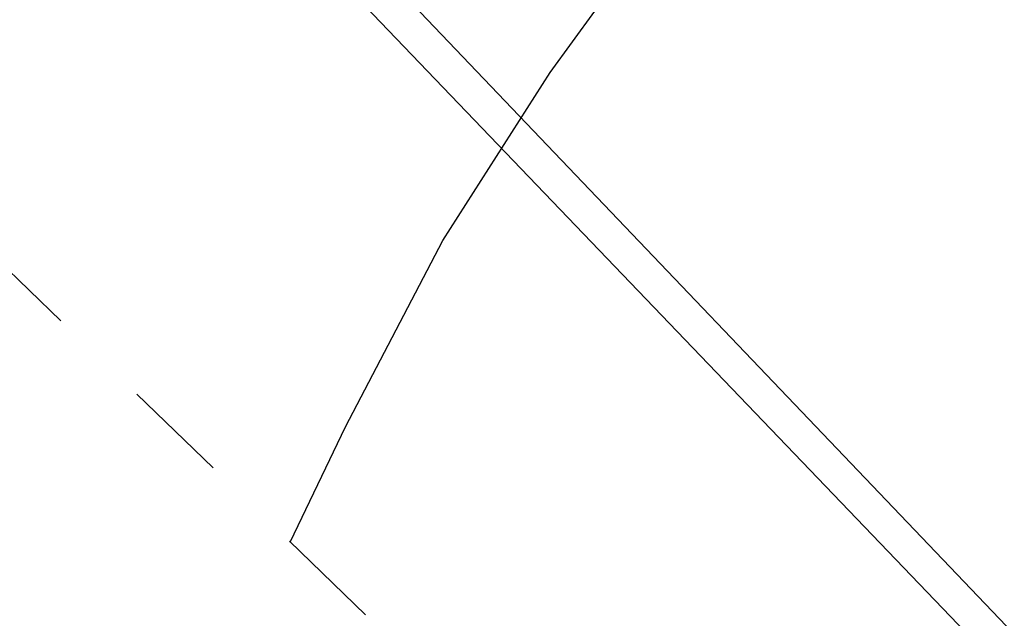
# Model space of a CAD drawing. Extents: x 10527 to 38813, y 13847 to 37526.
# Tile 195 of 256: x 35313.33 to 35320.3, y 36433.75 to 36438. Entities that reach past the tile are written whole.
import ezdxf

# ---------------------------------------------------------------- set-up
doc = ezdxf.new("R2010")
doc.units = 0
doc.header["$LTSCALE"] = 0.5
doc.header["$MEASUREMENT"] = 0
doc.linetypes.add('CONTI', pattern=[0])
doc.linetypes.add('Д_ТРОТ_ТРУБА', pattern=[3, 1.5, -1.5])
for name, color, linetype in [('(025) Дорога', 7, 'Continuous'), ('GORIZDEFAULT', 32, 'CONTI'), ('SIT_L0', 250, 'CONTI')]:
    doc.layers.add(name, color=color, linetype=linetype)
doc.layers.add('.', color=7, linetype='Continuous', lineweight=15)

# ---------------------------------------------------------------- blocks, each defined once
blk = doc.blocks.new('gergrgrre')
at = {"layer": '(025) Дорога', "linetype": 'Д_ТРОТ_ТРУБА', "flags": 128}
blk.add_lwpolyline([(360145.9987, 4200561.788), (360141.3133, 4200556.9719), (360139.3401, 4200559.0229), (360136.946, 4200556.9193), (360159.7805, 4200534.7975), (360166.7484, 4200541.7737), (360145.9987, 4200561.788)], dxfattribs=at)
at = {"linetype": 'Continuous', "elevation": 1.643}
blk.add_lwpolyline([(359968.1053, 4200751.1484), (360144.8753, 4200568.5984), (360208.9053, 4200501.7684), (360248.1353, 4200449.0884), (360280.3653, 4200400.8684), (360329.3453, 4200345.0084), (360410.6253, 4200285.1884), (360473.1253, 4200218.9984), (360491.2562, 4200199.5414)], dxfattribs=at)
at = {"layer": 'GORIZDEFAULT', "color": 32}
blk.add_polyline3d([(360162.1885, 4200546.1719, 541), (360162.58, 4200546.99, 541), (360163.27, 4200548.31, 541), (360164.03, 4200549.5, 541), (360164.82, 4200550.59, 541), (360165.63, 4200551.61, 541), (360166.43, 4200552.59, 541), (360167.19, 4200553.58, 541), (360167.88, 4200554.61, 541), (360168.48, 4200555.71, 541), (360168.97, 4200556.91, 541), (360169.36, 4200558.22, 541), (360169.3733, 4200558.2795, 541)], dxfattribs=at)
blk = doc.blocks.new('ееееее')
at = {"layer": 'SIT_L0', "color": 250}
blk.add_line((-352.04, 714.7), (-288.38, 647.62), dxfattribs=at)

msp = doc.modelspace()

# ---------------------------------------------------------------- hatches: boundary and pattern name
at = {"layer": '.', "ltscale": 0.149071}
h = msp.add_hatch(color=256, dxfattribs=at)
h.dxf.hatch_style = 1
h.set_gradient(color1=(255, 255, 255), tint=1)
h.paths.add_polyline_path([(35043.2971, 36082.0132), (36343.2971, 36082.0132), (36343.2971, 37217.0132), (35043.2971, 37217.0132)])
h.paths.add_polyline_path([(35058.2971, 37202.0132), (36328.2971, 37202.0132), (36328.2971, 36097.0132), (35058.2971, 36097.0132)], flags=16)

# ---------------------------------------------------------------- block references
at = {"linetype": 'Continuous'}
msp.add_blockref('gergrgrre', (-324846.9437, -4164111.8779), dxfattribs=at)
at = {"color": 0, "rotation": 0.1683458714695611}
msp.add_blockref('ееееее', (35652.5127, 35743.0247), dxfattribs=at)

doc.saveas('drawing.dxf')
